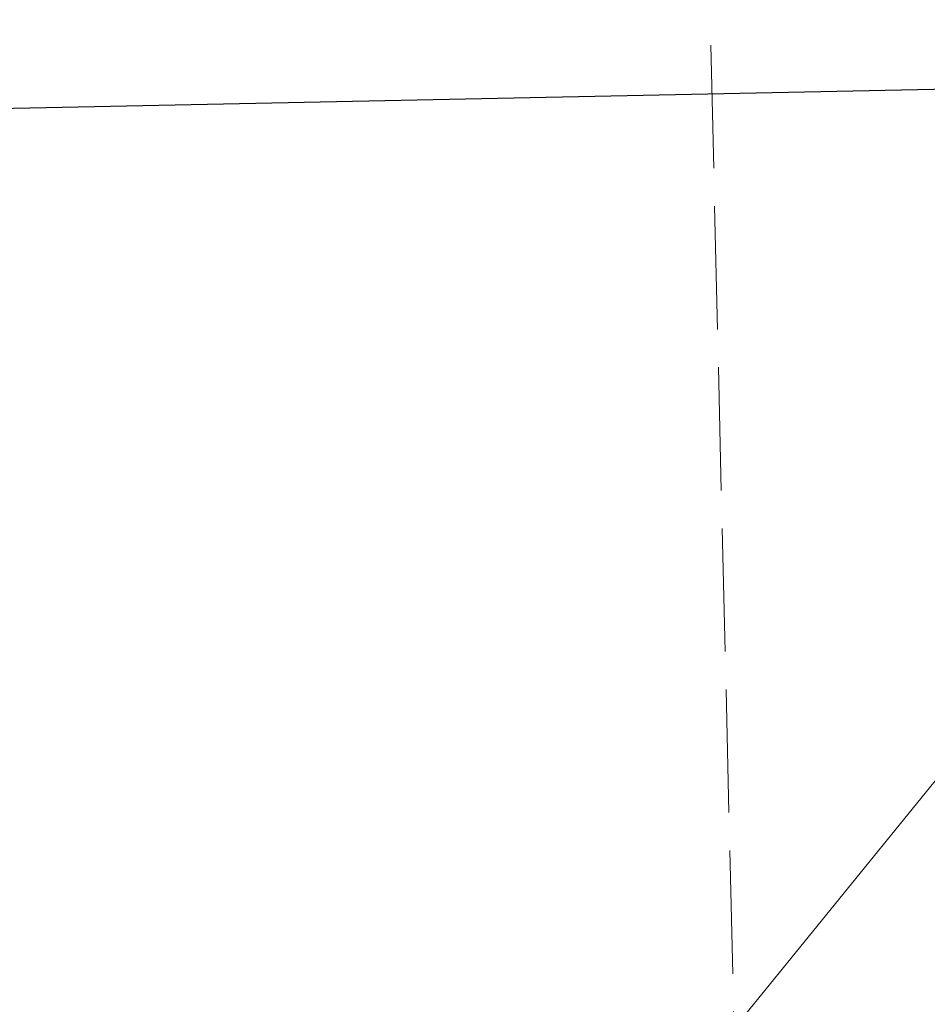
# Model space of a CAD drawing. Extents: x 2399984 to 2508823, y 556481 to 592637.
# Tile 49 of 158: x 2443536.65 to 2443541.44, y 558287.13 to 558292.32. Entities that reach past the tile are written whole.
import ezdxf

# ---------------------------------------------------------------- set-up
doc = ezdxf.new("R2010")
doc.units = 0
doc.header["$MEASUREMENT"] = 0
doc.linetypes.add('constlimit', pattern=[0.85, 0.65, -0.1, -0.1])
doc.layers.add('DT_X_Triangles', color=91, linetype='Continuous', lineweight=0)
doc.layers.add('RW_P_Const_Limits', color=120, linetype='constlimit', lineweight=0)
doc.layers.add('SC_Scratch2', color=7, linetype='Continuous', lineweight=0, plot=False)

msp = doc.modelspace()

# ---------------------------------------------------------------- linework, layer by layer
at = {"layer": 'RW_P_Const_Limits'}
msp.add_line((2443540.634, 558277.9419), (2443540.2093, 558295.9457), dxfattribs=at)
at = {"layer": 'SC_Scratch2', "color": 4, "linetype": 'Continuous', "lineweight": 30}
msp.add_line((2443548.9259, 558292.1064), (2443370.6861, 558288.451), dxfattribs=at)

# ---------------------------------------------------------------- meshes
at = {"layer": 'DT_X_Triangles'}
mesh = msp.add_polyface(dxfattribs=at)
corners = [(2443525.972, 558232.698), (2443531.022, 558233.121), (2443534.905, 558222.876), (2443530.147, 558278.995), (2443529.206, 558330.942), (2443573.484, 558298.89), (2443563.078, 558298.453), (2443534.912, 558311.716), (2443529.703, 558300.727), (2443536.08, 558301.38), (2443532.645, 558281.998), (2443531.584, 558277.004), (2443532.589, 558271.41), (2443532.473, 558247.857), (2443533.234, 558242.953), (2443536.532, 558282.219), (2443536.458, 558274.493), (2443566.343, 558268.31), (2443548.612, 558297.08), (2443536.217, 558297.357), (2443563.079, 558276.748), (2443562.75, 558273.669), (2443565.988, 558282.157), (2443564.183, 558279.641), (2443566.316, 558269.04), (2443567.167, 558273.738), (2443568.376, 558284.128), (2443566.582, 558282.749)]
mesh.append_faces([[corners[k] for k in face] for face in [(0, 1, 2), (0, 3, 1), (4, 5, 6), (4, 6, 7), (4, 7, 8), (8, 9, 10), (8, 10, 3), (8, 7, 9), (3, 10, 11), (3, 11, 12), (3, 12, 13), (3, 13, 1), (1, 13, 14), (1, 14, 2), (11, 15, 16), (11, 16, 12), (11, 10, 15), (13, 12, 16), (13, 16, 17), (13, 17, 14), (10, 9, 15), (14, 17, 2), (7, 6, 18), (7, 18, 9), (9, 18, 19), (9, 19, 15), (19, 18, 15), (16, 20, 21), (16, 21, 17), (16, 15, 20), (15, 18, 20), (18, 6, 22), (18, 22, 23), (18, 23, 20), (21, 24, 17), (21, 20, 25), (21, 25, 24), (6, 26, 27), (6, 27, 22), (20, 23, 25), (23, 22, 25), (24, 25, 17)]])
mesh = msp.add_polyface(dxfattribs=at)
corners = [(2443534.905, 558222.876), (2443566.343, 558268.31), (2443626.332, 558276.456), (2443563.078, 558298.453), (2443573.484, 558298.89), (2443571.187, 558285.425), (2443568.376, 558284.128), (2443565.988, 558282.157), (2443566.582, 558282.749), (2443567.167, 558273.738), (2443574.806, 558285.975), (2443573.622, 558285.395), (2443574.237, 558285.962), (2443626.358, 558300.346), (2443626.399, 558286.756), (2443625.895, 558282.179), (2443675.526, 558284.404), (2443676.337, 558277.032), (2443675.305, 558300.542), (2443675.344, 558287.903), (2443726.647, 558301.559), (2443726.463, 558288.149), (2443726.372, 558283.884), (2443726.474, 558281.571), (2443726.643, 558278.304), (2443749.745, 558284.556), (2443749.58, 558281.982), (2443750.321, 558288.646), (2443749.213, 558278.458), (2443750.15, 558302.135), (2443771.237, 558282.647), (2443770.467, 558288.951), (2443769.594, 558302.194)]
mesh.append_faces([[corners[k] for k in face] for face in [(0, 1, 2), (3, 4, 5), (3, 5, 6), (7, 8, 6), (7, 6, 9), (1, 9, 10), (1, 10, 2), (9, 6, 11), (9, 11, 10), (6, 5, 11), (5, 12, 11), (5, 4, 12), (4, 13, 10), (4, 10, 12), (11, 12, 10), (10, 13, 14), (10, 14, 15), (10, 15, 2), (15, 14, 16), (15, 16, 2), (2, 16, 17), (13, 18, 19), (13, 19, 14), (14, 19, 16), (18, 20, 21), (18, 21, 19), (19, 22, 16), (19, 21, 22), (16, 23, 17), (16, 22, 23), (17, 23, 24), (22, 25, 26), (22, 26, 23), (22, 21, 25), (21, 27, 25), (21, 20, 27), (23, 28, 24), (23, 26, 28), (20, 29, 27), (28, 26, 30), (25, 27, 31), (29, 32, 27)]])

doc.saveas('drawing.dxf')
